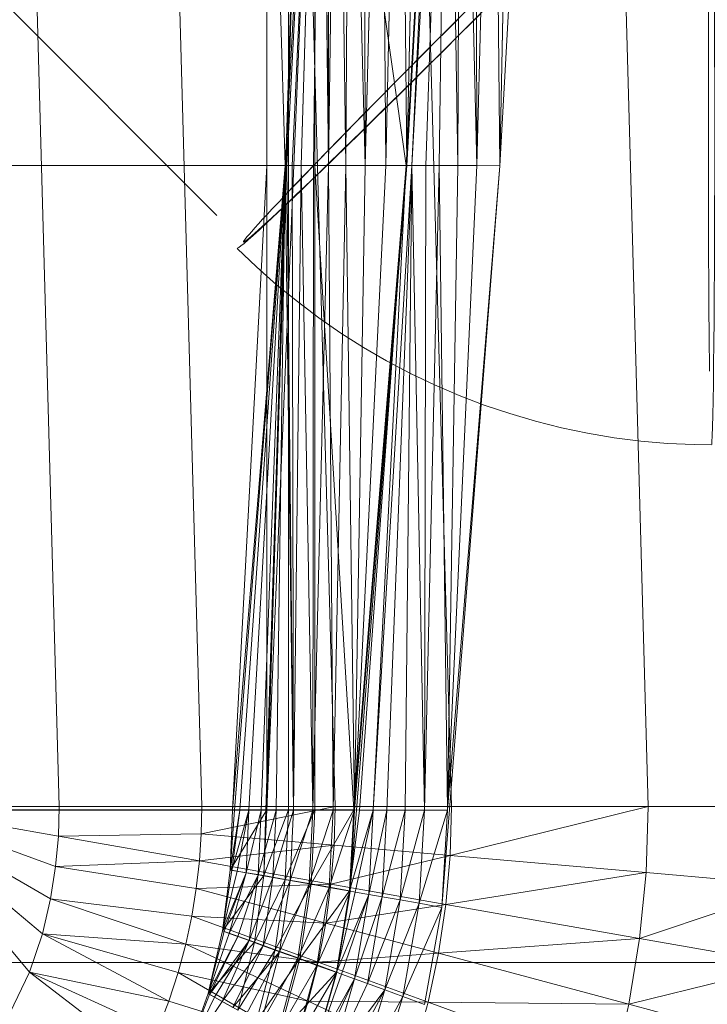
# Model space of a CAD drawing. Header units: metres. Extents: x 391.1 to 430.4, y 12.7 to 29.8.
# Tile 58 of 104: x 401.906 to 402.029, y 27.553 to 27.729. Entities that reach past the tile are written whole.
import ezdxf

# ---------------------------------------------------------------- set-up
doc = ezdxf.new("R2010")
doc.units = ezdxf.units.M
doc.linetypes.add('Hidden 1', pattern=[0.003969, 0.002381, -0.001587])
doc.layers.add('A-DETL-____-MBND', color=7, linetype='Continuous', lineweight=18)
doc.layers.add('S-STRS-____-OTLN', color=7, linetype='Continuous', lineweight=18)

# ---------------------------------------------------------------- blocks, each defined once
blk = doc.blocks.new('Family - Inodor PB-155331-02_SAN_P0')
at = {"layer": 'A-DETL-____-MBND', "color": 253, "true_color": 0xaaaaaa}
for p, q in [((0.21897, 0.7262), (0.23305, 0.21652)), ((0.24439, 0.7262), (0.25847, 0.21652)), ((0.26816, 0.7262), (0.28224, 0.21652)), ((0.28568, 0.7262), (0.26951, 0.2042)), ((0.26951, 0.2042), (0.28565, 0.7256)), ((0.26951, 0.2042), (0.28565, 0.7256)), ((0.27003, 0.21593), (0.28565, 0.7256)), ((0.27003, 0.21593), (0.28565, 0.7256)), ((0.28891, 0.7262), (0.30299, 0.21652)), ((0.32395, 0.7262), (0.33803, 0.21652)), ((0.27003, 0.44571), (0.27003, 0.33082)), ((0.27003, 0.44571), (0.2733, 0.33082)), ((0.27003, 0.44571), (0.27003, 0.33082)), ((0.27003, 0.44571), (0.2733, 0.33082)), ((0.27003, 0.21593), (0.27965, 0.44571)), ((0.27003, 0.21593), (0.27965, 0.44571)), ((0.27003, 0.44571), (0.27003, 0.33082)), ((0.27003, 0.44571), (0.27003, 0.33082)), ((0.27965, 0.44571), (0.2733, 0.33082)), ((0.2733, 0.33082), (0.27965, 0.44571)), ((0.27965, 0.44571), (0.2733, 0.33082)), ((0.2733, 0.33082), (0.27965, 0.44571)), ((0.27965, 0.44571), (0.27362, 0.33082)), ((0.27362, 0.33082), (0.27965, 0.44571)), ((0.27392, 0.44571), (0.27392, 0.33082)), ((0.27392, 0.44571), (0.27392, 0.33082)), ((0.27965, 0.44571), (0.2746, 0.33082)), ((0.2746, 0.33082), (0.27965, 0.44571)), ((0.27965, 0.44571), (0.2762, 0.33082)), ((0.2762, 0.33082), (0.27965, 0.44571)), ((0.27965, 0.44571), (0.27837, 0.33082)), ((0.27837, 0.33082), (0.27965, 0.44571)), ((0.27859, 0.44571), (0.27859, 0.33082)), ((0.27859, 0.44571), (0.29491, 0.33082)), ((0.27859, 0.44571), (0.27859, 0.33082)), ((0.27859, 0.44571), (0.29491, 0.33082)), ((0.27965, 0.44571), (0.28105, 0.33082)), ((0.27965, 0.44571), (0.28105, 0.33082)), ((0.27996, 0.44571), (0.28105, 0.33082)), ((0.27996, 0.44571), (0.28105, 0.33082)), ((0.28094, 0.44571), (0.28105, 0.33082)), ((0.28094, 0.44571), (0.28105, 0.33082)), ((0.28254, 0.44571), (0.28105, 0.33082)), ((0.28105, 0.33082), (0.28254, 0.44571)), ((0.28254, 0.44571), (0.28415, 0.33082)), ((0.28254, 0.44571), (0.28415, 0.33082)), ((0.28471, 0.44571), (0.28415, 0.33082)), ((0.28415, 0.33082), (0.28471, 0.44571)), ((0.28471, 0.44571), (0.28758, 0.33082)), ((0.28471, 0.44571), (0.28758, 0.33082)), ((0.28739, 0.44571), (0.28758, 0.33082)), ((0.28739, 0.44571), (0.28758, 0.33082)), ((0.29049, 0.44571), (0.28758, 0.33082)), ((0.28758, 0.33082), (0.29049, 0.44571)), ((0.29049, 0.44571), (0.29124, 0.33082)), ((0.29049, 0.44571), (0.29124, 0.33082)), ((0.29392, 0.44571), (0.29124, 0.33082)), ((0.29124, 0.33082), (0.29392, 0.44571)), ((0.29392, 0.44571), (0.29501, 0.33082)), ((0.29392, 0.44571), (0.29501, 0.33082)), ((0.30126, 0.44572), (0.29491, 0.33082)), ((0.29491, 0.33082), (0.30126, 0.44572)), ((0.29758, 0.44571), (0.29501, 0.33082)), ((0.29501, 0.33082), (0.29758, 0.44571)), ((0.29501, 0.33082), (0.30135, 0.44571)), ((0.30126, 0.44572), (0.29591, 0.33077)), ((0.29591, 0.33077), (0.30126, 0.44572)), ((0.29591, 0.33077), (0.30226, 0.44566)), ((0.29591, 0.33077), (0.30226, 0.44566)), ((0.30226, 0.44566), (0.29837, 0.33077)), ((0.29837, 0.33077), (0.30226, 0.44566)), ((0.30226, 0.44566), (0.3008, 0.33077)), ((0.3008, 0.33077), (0.30226, 0.44566)), ((0.30226, 0.44566), (0.30408, 0.33077)), ((0.30226, 0.44566), (0.30408, 0.33077)), ((0.30471, 0.44566), (0.30408, 0.33077)), ((0.30408, 0.33077), (0.30471, 0.44566)), ((0.30471, 0.44566), (0.3075, 0.33077)), ((0.30471, 0.44566), (0.3075, 0.33077)), ((0.30715, 0.44566), (0.3075, 0.33077)), ((0.30715, 0.44566), (0.3075, 0.33077)), ((0.31043, 0.44566), (0.3075, 0.33077)), ((0.3075, 0.33077), (0.31043, 0.44566)), ((0.31043, 0.44566), (0.3116, 0.33076)), ((0.31043, 0.44566), (0.3116, 0.33076)), ((0.31384, 0.44566), (0.3116, 0.33076)), ((0.3116, 0.33076), (0.31384, 0.44566)), ((0.3116, 0.33076), (0.31794, 0.44566)), ((0.13594, 0.33082), (0.27003, 0.33082)), ((0.13594, 0.33082), (0.27003, 0.33082)), ((0.13594, 0.33082), (0.27003, 0.33082)), ((0.13594, 0.33082), (0.27003, 0.33082)), ((0.26396, 0.21587), (0.27003, 0.33082)), ((0.2733, 0.33082), (0.26396, 0.21587)), ((0.26396, 0.21587), (0.27003, 0.33082)), ((0.26396, 0.21587), (0.27003, 0.33082)), ((0.26396, 0.21587), (0.27003, 0.33082)), ((0.2733, 0.33082), (0.26396, 0.21587)), ((0.26396, 0.21587), (0.2733, 0.33082)), ((0.2733, 0.33082), (0.26428, 0.21587)), ((0.26428, 0.21587), (0.2733, 0.33082)), ((0.2733, 0.33082), (0.26526, 0.21587)), ((0.26526, 0.21587), (0.2733, 0.33082)), ((0.2733, 0.33082), (0.26686, 0.21587)), ((0.26686, 0.21587), (0.2733, 0.33082)), ((0.2733, 0.33082), (0.26903, 0.21587)), ((0.26903, 0.21587), (0.2733, 0.33082)), ((0.27003, 0.33082), (0.27003, 0.21593)), ((0.27003, 0.33082), (0.2733, 0.33082)), ((0.27003, 0.33082), (0.27003, 0.21593)), ((0.2733, 0.33082), (0.27003, 0.21593)), ((0.27003, 0.33082), (0.27003, 0.21593)), ((0.27003, 0.21593), (0.2733, 0.33082)), ((0.27003, 0.21593), (0.27003, 0.33082)), ((0.27003, 0.33082), (0.27392, 0.33082)), ((0.27003, 0.33082), (0.27392, 0.33082)), ((0.27003, 0.33082), (0.27003, 0.21593)), ((0.2733, 0.33082), (0.2717, 0.21587)), ((0.2717, 0.21587), (0.2733, 0.33082)), ((0.2733, 0.33082), (0.27481, 0.21587)), ((0.2733, 0.33082), (0.27362, 0.33082)), ((0.2733, 0.33082), (0.27481, 0.21587)), ((0.2733, 0.33082), (0.27362, 0.33082)), ((0.27362, 0.33082), (0.27481, 0.21587)), ((0.27362, 0.33082), (0.2746, 0.33082)), ((0.27362, 0.33082), (0.27481, 0.21587)), ((0.27362, 0.33082), (0.2746, 0.33082)), ((0.27392, 0.33082), (0.27392, 0.21593)), ((0.27392, 0.33082), (0.27859, 0.33082)), ((0.27392, 0.33082), (0.27859, 0.33082)), ((0.27392, 0.33082), (0.27392, 0.21593)), ((0.2746, 0.33082), (0.27481, 0.21587)), ((0.2746, 0.33082), (0.2762, 0.33082)), ((0.2746, 0.33082), (0.27481, 0.21587)), ((0.2746, 0.33082), (0.2762, 0.33082)), ((0.2762, 0.33082), (0.27481, 0.21587)), ((0.27481, 0.21587), (0.2762, 0.33082)), ((0.2762, 0.33082), (0.27824, 0.21587)), ((0.2762, 0.33082), (0.27837, 0.33082)), ((0.2762, 0.33082), (0.27824, 0.21587)), ((0.2762, 0.33082), (0.27837, 0.33082)), ((0.27837, 0.33082), (0.27824, 0.21587)), ((0.27824, 0.21587), (0.27837, 0.33082)), ((0.27824, 0.21587), (0.28105, 0.33082)), ((0.27824, 0.21587), (0.28105, 0.33082)), ((0.27837, 0.33082), (0.28105, 0.33082)), ((0.27837, 0.33082), (0.28105, 0.33082)), ((0.27859, 0.33082), (0.27859, 0.21593)), ((0.29491, 0.33082), (0.27859, 0.33082)), ((0.27859, 0.33082), (0.28557, 0.21593)), ((0.27859, 0.33082), (0.27859, 0.21593)), ((0.27859, 0.33082), (0.29491, 0.33082)), ((0.27859, 0.33082), (0.28557, 0.21593)), ((0.28105, 0.33082), (0.28189, 0.21587)), ((0.28105, 0.33082), (0.28415, 0.33082)), ((0.28105, 0.33082), (0.28189, 0.21587)), ((0.28105, 0.33082), (0.28415, 0.33082)), ((0.28415, 0.33082), (0.28189, 0.21587)), ((0.28189, 0.21587), (0.28415, 0.33082)), ((0.28415, 0.33082), (0.28567, 0.21587)), ((0.28415, 0.33082), (0.28758, 0.33082)), ((0.28415, 0.33082), (0.28758, 0.33082)), ((0.28415, 0.33082), (0.28567, 0.21587)), ((0.2849, 0.20142), (0.29501, 0.33082)), ((0.29491, 0.33082), (0.28557, 0.21593)), ((0.28557, 0.21593), (0.29491, 0.33082)), ((0.28758, 0.33082), (0.28567, 0.21587)), ((0.28567, 0.21587), (0.29501, 0.33082)), ((0.28567, 0.21587), (0.28758, 0.33082)), ((0.28567, 0.21587), (0.29124, 0.33082)), ((0.28567, 0.21587), (0.29124, 0.33082)), ((0.28567, 0.21587), (0.29501, 0.33082)), ((0.29491, 0.33082), (0.28657, 0.21587)), ((0.28657, 0.21587), (0.29491, 0.33082)), ((0.28758, 0.33082), (0.29124, 0.33082)), ((0.28758, 0.33082), (0.29124, 0.33082)), ((0.29491, 0.33082), (0.28902, 0.21587)), ((0.28902, 0.21587), (0.29491, 0.33082)), ((0.28902, 0.21587), (0.29591, 0.33077)), ((0.28902, 0.21587), (0.29591, 0.33077)), ((0.29124, 0.33082), (0.29501, 0.33082)), ((0.29124, 0.33082), (0.29501, 0.33082)), ((0.29591, 0.33077), (0.29146, 0.21587)), ((0.29146, 0.21587), (0.29591, 0.33077)), ((0.29591, 0.33077), (0.29474, 0.21587)), ((0.29474, 0.21587), (0.29591, 0.33077)), ((0.29491, 0.33082), (0.29591, 0.33077)), ((0.29491, 0.33082), (0.29591, 0.33077)), ((0.29591, 0.33077), (0.29816, 0.21587)), ((0.29591, 0.33077), (0.29837, 0.33077)), ((0.29591, 0.33077), (0.29816, 0.21587)), ((0.29591, 0.33077), (0.29837, 0.33077)), ((0.29837, 0.33077), (0.29816, 0.21587)), ((0.29816, 0.21587), (0.29837, 0.33077)), ((0.29816, 0.21587), (0.3008, 0.33077)), ((0.29816, 0.21587), (0.3008, 0.33077)), ((0.29837, 0.33077), (0.3008, 0.33077)), ((0.29837, 0.33077), (0.3008, 0.33077)), ((0.3008, 0.33077), (0.30225, 0.21587)), ((0.3008, 0.33077), (0.30408, 0.33077)), ((0.3008, 0.33077), (0.30225, 0.21587)), ((0.3008, 0.33077), (0.30408, 0.33077)), ((0.30124, 0.19854), (0.3116, 0.33076)), ((0.30408, 0.33077), (0.30225, 0.21587)), ((0.30225, 0.21587), (0.30408, 0.33077)), ((0.30225, 0.21587), (0.3075, 0.33077)), ((0.30225, 0.21587), (0.3075, 0.33077)), ((0.30225, 0.21587), (0.3116, 0.33076)), ((0.30225, 0.21587), (0.3116, 0.33076)), ((0.30408, 0.33077), (0.3075, 0.33077)), ((0.30408, 0.33077), (0.3075, 0.33077)), ((0.3075, 0.33077), (0.3116, 0.33076)), ((0.3075, 0.33077), (0.3116, 0.33076)), ((0.27003, 0.21593), (0.13594, 0.21593)), ((0.13594, 0.21593), (0.27003, 0.21593)), ((0.23305, 0.21652), (0.20299, 0.21652)), ((0.20299, 0.21652), (0.22776, 0.18699)), ((0.20299, 0.21652), (0.23005, 0.19381)), ((0.20299, 0.21652), (0.23151, 0.20005)), ((0.20299, 0.21652), (0.23241, 0.20581)), ((0.20299, 0.21652), (0.2329, 0.21124)), ((0.23305, 0.21652), (0.2329, 0.21124)), ((0.25847, 0.21652), (0.23305, 0.21652)), ((0.25847, 0.21652), (0.25836, 0.21167)), ((0.28224, 0.21652), (0.25836, 0.21167)), ((0.25847, 0.21652), (0.28224, 0.21652)), ((0.26352, 0.20519), (0.27003, 0.21593)), ((0.26352, 0.20519), (0.27003, 0.21593)), ((0.27003, 0.21593), (0.26396, 0.21587)), ((0.26396, 0.21587), (0.27003, 0.21593)), ((0.26396, 0.21587), (0.27003, 0.21593)), ((0.27003, 0.21593), (0.26951, 0.2042)), ((0.26951, 0.2042), (0.27003, 0.21593)), ((0.27003, 0.21593), (0.26951, 0.2042)), ((0.26951, 0.2042), (0.27003, 0.21593)), ((0.26951, 0.2042), (0.27392, 0.21593)), ((0.26951, 0.2042), (0.27392, 0.21593)), ((0.27003, 0.21593), (0.27392, 0.21593)), ((0.27003, 0.21593), (0.27392, 0.21593)), ((0.27392, 0.21593), (0.27334, 0.20352)), ((0.27334, 0.20352), (0.27392, 0.21593)), ((0.27334, 0.20352), (0.27859, 0.21593)), ((0.27334, 0.20352), (0.27859, 0.21593)), ((0.27392, 0.21593), (0.27859, 0.21593)), ((0.27392, 0.21593), (0.27859, 0.21593)), ((0.27859, 0.21593), (0.27794, 0.20271)), ((0.27794, 0.20271), (0.27859, 0.21593)), ((0.27794, 0.20271), (0.28557, 0.21593)), ((0.27794, 0.20271), (0.28557, 0.21593)), ((0.27859, 0.21593), (0.28557, 0.21593)), ((0.28557, 0.21593), (0.27859, 0.21593)), ((0.28224, 0.21652), (0.28205, 0.2096)), ((0.28224, 0.21652), (0.30299, 0.21652)), ((0.28557, 0.21593), (0.28482, 0.2015)), ((0.28482, 0.2015), (0.28557, 0.21593)), ((0.28557, 0.21593), (0.28657, 0.21587)), ((0.28557, 0.21593), (0.28657, 0.21587)), ((0.30299, 0.21652), (0.30274, 0.20779)), ((0.33803, 0.21652), (0.30274, 0.20779)), ((0.30299, 0.21652), (0.33803, 0.21652)), ((0.33803, 0.21652), (0.33765, 0.20474)), ((0.33803, 0.21652), (0.36491, 0.21652)), ((0.142, 0.21587), (0.26396, 0.21587)), ((0.142, 0.21587), (0.26396, 0.21587)), ((0.26352, 0.20519), (0.26396, 0.21587)), ((0.26352, 0.20519), (0.26396, 0.21587)), ((0.26396, 0.21587), (0.26352, 0.20519)), ((0.26352, 0.20519), (0.26526, 0.21587)), ((0.26352, 0.20519), (0.26396, 0.21587)), ((0.26352, 0.20519), (0.26428, 0.21587)), ((0.26352, 0.20519), (0.26428, 0.21587)), ((0.26352, 0.20519), (0.26526, 0.21587)), ((0.26526, 0.21587), (0.26383, 0.20514)), ((0.26383, 0.20514), (0.26686, 0.21587)), ((0.26383, 0.20514), (0.26526, 0.21587)), ((0.26383, 0.20514), (0.26686, 0.21587)), ((0.26396, 0.21587), (0.26428, 0.21587)), ((0.26396, 0.21587), (0.26428, 0.21587)), ((0.26428, 0.21587), (0.26526, 0.21587)), ((0.26428, 0.21587), (0.26526, 0.21587)), ((0.26686, 0.21587), (0.2648, 0.20497)), ((0.2648, 0.20497), (0.26686, 0.21587)), ((0.26526, 0.21587), (0.26686, 0.21587)), ((0.26526, 0.21587), (0.26686, 0.21587)), ((0.26686, 0.21587), (0.26637, 0.20469)), ((0.26637, 0.20469), (0.26686, 0.21587)), ((0.26637, 0.20469), (0.26903, 0.21587)), ((0.26637, 0.20469), (0.26903, 0.21587)), ((0.26686, 0.21587), (0.26903, 0.21587)), ((0.26686, 0.21587), (0.26903, 0.21587)), ((0.26903, 0.21587), (0.26851, 0.20431)), ((0.26851, 0.20431), (0.26903, 0.21587)), ((0.26851, 0.20431), (0.2717, 0.21587)), ((0.26851, 0.20431), (0.2717, 0.21587)), ((0.26903, 0.21587), (0.2717, 0.21587)), ((0.26903, 0.21587), (0.2717, 0.21587)), ((0.2717, 0.21587), (0.27115, 0.20385)), ((0.27115, 0.20385), (0.2717, 0.21587)), ((0.27115, 0.20385), (0.27481, 0.21587)), ((0.27115, 0.20385), (0.27481, 0.21587)), ((0.2717, 0.21587), (0.27481, 0.21587)), ((0.2717, 0.21587), (0.27481, 0.21587)), ((0.27481, 0.21587), (0.2742, 0.20331)), ((0.2742, 0.20331), (0.27481, 0.21587)), ((0.2742, 0.20331), (0.27824, 0.21587)), ((0.2742, 0.20331), (0.27824, 0.21587)), ((0.27481, 0.21587), (0.27824, 0.21587)), ((0.27481, 0.21587), (0.27824, 0.21587)), ((0.27824, 0.21587), (0.27758, 0.20272)), ((0.27758, 0.20272), (0.27824, 0.21587)), ((0.27758, 0.20272), (0.28189, 0.21587)), ((0.27758, 0.20272), (0.28189, 0.21587)), ((0.27824, 0.21587), (0.28189, 0.21587)), ((0.27824, 0.21587), (0.28189, 0.21587)), ((0.28189, 0.21587), (0.28118, 0.20208)), ((0.28118, 0.20208), (0.28189, 0.21587)), ((0.28118, 0.20208), (0.28567, 0.21587)), ((0.28118, 0.20208), (0.28567, 0.21587)), ((0.28189, 0.21587), (0.28567, 0.21587)), ((0.28189, 0.21587), (0.28567, 0.21587)), ((0.28482, 0.2015), (0.28657, 0.21587)), ((0.28482, 0.2015), (0.28902, 0.21587)), ((0.28482, 0.2015), (0.28657, 0.21587)), ((0.28482, 0.2015), (0.28902, 0.21587)), ((0.28567, 0.21587), (0.2849, 0.20142)), ((0.2849, 0.20142), (0.28567, 0.21587)), ((0.28902, 0.21587), (0.28579, 0.20127)), ((0.28579, 0.20127), (0.28902, 0.21587)), ((0.28657, 0.21587), (0.28902, 0.21587)), ((0.28657, 0.21587), (0.28902, 0.21587)), ((0.28902, 0.21587), (0.28821, 0.20085)), ((0.28821, 0.20085), (0.28902, 0.21587)), ((0.28821, 0.20085), (0.29146, 0.21587)), ((0.28821, 0.20085), (0.29146, 0.21587)), ((0.28902, 0.21587), (0.29146, 0.21587)), ((0.28902, 0.21587), (0.29146, 0.21587)), ((0.29146, 0.21587), (0.29061, 0.20042)), ((0.29061, 0.20042), (0.29146, 0.21587)), ((0.29061, 0.20042), (0.29474, 0.21587)), ((0.29061, 0.20042), (0.29474, 0.21587)), ((0.29146, 0.21587), (0.29474, 0.21587)), ((0.29146, 0.21587), (0.29474, 0.21587)), ((0.29474, 0.21587), (0.29384, 0.19985)), ((0.29384, 0.19985), (0.29474, 0.21587)), ((0.29384, 0.19985), (0.29816, 0.21587)), ((0.29384, 0.19985), (0.29816, 0.21587)), ((0.29474, 0.21587), (0.29816, 0.21587)), ((0.29474, 0.21587), (0.29816, 0.21587)), ((0.29816, 0.21587), (0.2972, 0.19926)), ((0.2972, 0.19926), (0.29816, 0.21587)), ((0.2972, 0.19926), (0.30225, 0.21587)), ((0.2972, 0.19926), (0.30225, 0.21587)), ((0.29816, 0.21587), (0.30225, 0.21587)), ((0.29816, 0.21587), (0.30225, 0.21587)), ((0.30225, 0.21587), (0.30124, 0.19854)), ((0.30124, 0.19854), (0.30225, 0.21587)), ((0.2329, 0.21124), (0.23241, 0.20581)), ((0.25836, 0.21167), (0.2329, 0.21124)), ((0.2329, 0.21124), (0.25803, 0.20681)), ((0.25836, 0.21167), (0.25803, 0.20681)), ((0.25836, 0.21167), (0.28205, 0.2096)), ((0.28205, 0.2096), (0.25803, 0.20681)), ((0.28205, 0.2096), (0.28149, 0.20268)), ((0.28205, 0.2096), (0.30274, 0.20779)), ((0.30274, 0.20779), (0.28149, 0.20268)), ((0.30274, 0.20779), (0.30196, 0.19907)), ((0.30274, 0.20779), (0.33765, 0.20474)), ((0.23241, 0.20581), (0.23151, 0.20005)), ((0.25803, 0.20681), (0.23241, 0.20581)), ((0.23241, 0.20581), (0.25747, 0.20192)), ((0.25803, 0.20681), (0.25747, 0.20192)), ((0.25803, 0.20681), (0.28149, 0.20268)), ((0.26352, 0.20519), (0.26214, 0.19434)), ((0.26214, 0.19434), (0.26352, 0.20519)), ((0.26352, 0.20519), (0.26214, 0.19434)), ((0.26214, 0.19434), (0.26352, 0.20519)), ((0.26214, 0.19434), (0.26383, 0.20514)), ((0.26214, 0.19434), (0.26383, 0.20514)), ((0.26214, 0.19434), (0.2648, 0.20497)), ((0.26214, 0.19434), (0.2648, 0.20497)), ((0.26214, 0.19434), (0.26637, 0.20469)), ((0.26214, 0.19434), (0.26637, 0.20469)), ((0.26214, 0.19434), (0.26951, 0.2042)), ((0.26214, 0.19434), (0.26951, 0.2042)), ((0.26637, 0.20469), (0.26244, 0.19423)), ((0.26244, 0.19423), (0.26637, 0.20469)), ((0.26637, 0.20469), (0.26336, 0.19389)), ((0.26336, 0.19389), (0.26637, 0.20469)), ((0.26336, 0.19389), (0.26851, 0.20431)), ((0.26336, 0.19389), (0.26851, 0.20431)), ((0.26352, 0.20519), (0.26951, 0.2042)), ((0.26352, 0.20519), (0.26951, 0.2042)), ((0.26352, 0.20519), (0.26383, 0.20514)), ((0.26352, 0.20519), (0.26383, 0.20514)), ((0.26383, 0.20514), (0.2648, 0.20497)), ((0.26383, 0.20514), (0.2648, 0.20497)), ((0.2648, 0.20497), (0.26637, 0.20469)), ((0.2648, 0.20497), (0.26637, 0.20469)), ((0.26851, 0.20431), (0.26486, 0.19335)), ((0.26486, 0.19335), (0.26851, 0.20431)), ((0.26637, 0.20469), (0.26851, 0.20431)), ((0.26637, 0.20469), (0.26851, 0.20431)), ((0.26851, 0.20431), (0.2669, 0.1926)), ((0.2669, 0.1926), (0.26851, 0.20431)), ((0.2669, 0.1926), (0.27115, 0.20385)), ((0.2669, 0.1926), (0.27115, 0.20385)), ((0.26951, 0.2042), (0.26786, 0.19232)), ((0.26951, 0.2042), (0.26786, 0.19232)), ((0.26786, 0.19232), (0.26951, 0.2042)), ((0.26851, 0.20431), (0.27115, 0.20385)), ((0.26851, 0.20431), (0.27115, 0.20385)), ((0.27115, 0.20385), (0.26942, 0.19169)), ((0.26942, 0.19169), (0.27115, 0.20385)), ((0.26951, 0.2042), (0.27334, 0.20352)), ((0.26951, 0.2042), (0.27334, 0.20352)), ((0.27115, 0.20385), (0.2742, 0.20331)), ((0.27115, 0.20385), (0.2742, 0.20331)), ((0.33765, 0.20474), (0.30196, 0.19907)), ((0.33765, 0.20474), (0.3365, 0.19298)), ((0.33765, 0.20474), (0.36443, 0.20239)), ((0.25747, 0.20192), (0.25668, 0.19698)), ((0.28149, 0.20268), (0.25747, 0.20192)), ((0.25747, 0.20192), (0.28055, 0.19574)), ((0.26786, 0.19232), (0.27334, 0.20352)), ((0.26786, 0.19232), (0.27334, 0.20352)), ((0.26942, 0.19169), (0.2742, 0.20331)), ((0.26942, 0.19169), (0.2742, 0.20331)), ((0.27334, 0.20352), (0.27152, 0.19099)), ((0.27152, 0.19099), (0.27334, 0.20352)), ((0.27152, 0.19099), (0.27794, 0.20271)), ((0.27152, 0.19099), (0.27794, 0.20271)), ((0.2742, 0.20331), (0.27233, 0.19063)), ((0.27233, 0.19063), (0.2742, 0.20331)), ((0.27233, 0.19063), (0.27758, 0.20272)), ((0.27233, 0.19063), (0.27758, 0.20272)), ((0.27334, 0.20352), (0.27794, 0.20271)), ((0.27334, 0.20352), (0.27794, 0.20271)), ((0.2742, 0.20331), (0.27758, 0.20272)), ((0.2742, 0.20331), (0.27758, 0.20272)), ((0.27758, 0.20272), (0.27556, 0.18945)), ((0.27556, 0.18945), (0.27758, 0.20272)), ((0.27556, 0.18945), (0.28118, 0.20208)), ((0.27556, 0.18945), (0.28118, 0.20208)), ((0.27794, 0.20271), (0.27591, 0.18939)), ((0.27591, 0.18939), (0.27794, 0.20271)), ((0.27758, 0.20272), (0.28118, 0.20208)), ((0.27758, 0.20272), (0.28118, 0.20208)), ((0.27794, 0.20271), (0.28482, 0.2015)), ((0.27794, 0.20271), (0.28482, 0.2015)), ((0.28118, 0.20208), (0.27899, 0.1882)), ((0.27899, 0.1882), (0.28118, 0.20208)), ((0.28149, 0.20268), (0.28055, 0.19574)), ((0.28118, 0.20208), (0.2849, 0.20142)), ((0.28118, 0.20208), (0.2849, 0.20142)), ((0.28149, 0.20268), (0.30196, 0.19907)), ((0.36443, 0.20239), (0.3365, 0.19298)), ((0.27591, 0.18939), (0.28482, 0.2015)), ((0.27591, 0.18939), (0.28482, 0.2015)), ((0.27899, 0.1882), (0.2849, 0.20142)), ((0.27899, 0.1882), (0.2849, 0.20142)), ((0.28482, 0.2015), (0.28247, 0.187)), ((0.28247, 0.187), (0.28482, 0.2015)), ((0.28247, 0.187), (0.28579, 0.20127)), ((0.28247, 0.187), (0.28579, 0.20127)), ((0.28247, 0.187), (0.28821, 0.20085)), ((0.28247, 0.187), (0.28821, 0.20085)), ((0.2849, 0.20142), (0.28254, 0.18691)), ((0.28821, 0.20085), (0.28339, 0.18661)), ((0.28339, 0.18661), (0.28821, 0.20085)), ((0.28482, 0.2015), (0.28579, 0.20127)), ((0.28482, 0.2015), (0.28579, 0.20127)), ((0.28821, 0.20085), (0.28569, 0.18577)), ((0.28569, 0.18577), (0.28821, 0.20085)), ((0.28569, 0.18577), (0.29061, 0.20042)), ((0.28569, 0.18577), (0.29061, 0.20042)), ((0.28579, 0.20127), (0.28821, 0.20085)), ((0.28579, 0.20127), (0.28821, 0.20085)), ((0.29061, 0.20042), (0.28798, 0.18494)), ((0.28798, 0.18494), (0.29061, 0.20042)), ((0.28821, 0.20085), (0.29061, 0.20042)), ((0.28821, 0.20085), (0.29061, 0.20042)), ((0.29061, 0.20042), (0.29384, 0.19985)), ((0.29061, 0.20042), (0.29384, 0.19985)), ((0.23151, 0.20005), (0.23005, 0.19381)), ((0.23151, 0.20005), (0.25562, 0.19198)), ((0.25668, 0.19698), (0.23151, 0.20005)), ((0.30196, 0.19907), (0.28055, 0.19574)), ((0.28798, 0.18494), (0.29384, 0.19985)), ((0.28798, 0.18494), (0.29384, 0.19985)), ((0.29384, 0.19985), (0.29107, 0.18381)), ((0.29107, 0.18381), (0.29384, 0.19985)), ((0.29107, 0.18381), (0.2972, 0.19926)), ((0.29107, 0.18381), (0.2972, 0.19926)), ((0.29384, 0.19985), (0.2972, 0.19926)), ((0.29384, 0.19985), (0.2972, 0.19926)), ((0.2972, 0.19926), (0.29428, 0.18265)), ((0.29428, 0.18265), (0.2972, 0.19926)), ((0.29428, 0.18265), (0.30124, 0.19854)), ((0.29428, 0.18265), (0.30124, 0.19854)), ((0.2972, 0.19926), (0.30124, 0.19854)), ((0.2972, 0.19926), (0.30124, 0.19854)), ((0.30124, 0.19854), (0.29813, 0.18124)), ((0.30196, 0.19907), (0.30067, 0.19035)), ((0.30196, 0.19907), (0.3365, 0.19298)), ((0.25668, 0.19698), (0.25562, 0.19198)), ((0.25668, 0.19698), (0.27921, 0.18878)), ((0.28055, 0.19574), (0.25668, 0.19698)), ((0.28055, 0.19574), (0.27921, 0.18878)), ((0.28055, 0.19574), (0.30067, 0.19035)), ((0.23005, 0.19381), (0.22776, 0.18699)), ((0.23005, 0.19381), (0.25259, 0.18179)), ((0.25562, 0.19198), (0.23005, 0.19381)), ((0.23005, 0.19381), (0.25427, 0.18692)), ((0.26214, 0.19434), (0.25959, 0.18319)), ((0.25959, 0.18319), (0.26214, 0.19434)), ((0.26214, 0.19434), (0.25959, 0.18319)), ((0.25959, 0.18319), (0.26214, 0.19434)), ((0.25959, 0.18319), (0.26244, 0.19423)), ((0.25959, 0.18319), (0.26244, 0.19423)), ((0.25959, 0.18319), (0.26336, 0.19389)), ((0.25959, 0.18319), (0.26336, 0.19389)), ((0.25959, 0.18319), (0.26486, 0.19335)), ((0.25959, 0.18319), (0.26486, 0.19335)), ((0.26486, 0.19335), (0.25986, 0.18303)), ((0.25986, 0.18303), (0.26486, 0.19335)), ((0.26214, 0.19434), (0.26786, 0.19232)), ((0.26214, 0.19434), (0.26786, 0.19232)), ((0.26214, 0.19434), (0.26244, 0.19423)), ((0.26214, 0.19434), (0.26244, 0.19423)), ((0.26244, 0.19423), (0.26336, 0.19389)), ((0.26244, 0.19423), (0.26336, 0.19389)), ((0.26336, 0.19389), (0.26486, 0.19335)), ((0.26336, 0.19389), (0.26486, 0.19335)), ((0.26486, 0.19335), (0.2669, 0.1926)), ((0.26486, 0.19335), (0.2669, 0.1926)), ((0.25562, 0.19198), (0.25427, 0.18692)), ((0.25562, 0.19198), (0.27744, 0.1818)), ((0.27921, 0.18878), (0.25562, 0.19198)), ((0.25959, 0.18319), (0.26786, 0.19232)), ((0.25959, 0.18319), (0.26786, 0.19232)), ((0.25986, 0.18303), (0.2669, 0.1926)), ((0.25986, 0.18303), (0.2669, 0.1926)), ((0.2669, 0.1926), (0.26071, 0.18254)), ((0.26071, 0.18254), (0.2669, 0.1926)), ((0.2669, 0.1926), (0.26209, 0.18174)), ((0.26209, 0.18174), (0.2669, 0.1926)), ((0.26209, 0.18174), (0.26942, 0.19169)), ((0.26209, 0.18174), (0.26942, 0.19169)), ((0.26942, 0.19169), (0.26397, 0.18066)), ((0.26397, 0.18066), (0.26942, 0.19169)), ((0.26786, 0.19232), (0.26487, 0.18021)), ((0.26786, 0.19232), (0.26487, 0.18021)), ((0.26487, 0.18021), (0.26786, 0.19232)), ((0.2669, 0.1926), (0.26942, 0.19169)), ((0.2669, 0.1926), (0.26942, 0.19169)), ((0.26786, 0.19232), (0.27152, 0.19099)), ((0.26786, 0.19232), (0.27152, 0.19099)), ((0.26942, 0.19169), (0.27233, 0.19063)), ((0.26942, 0.19169), (0.27233, 0.19063)), ((0.3365, 0.19298), (0.30067, 0.19035)), ((0.3365, 0.19298), (0.33458, 0.18126)), ((0.3365, 0.19298), (0.363, 0.1883)), ((0.26397, 0.18066), (0.27233, 0.19063)), ((0.26397, 0.18066), (0.27233, 0.19063)), ((0.26487, 0.18021), (0.27152, 0.19099)), ((0.26487, 0.18021), (0.27152, 0.19099)), ((0.27233, 0.19063), (0.26629, 0.17932)), ((0.26629, 0.17932), (0.27233, 0.19063)), ((0.27152, 0.19099), (0.26824, 0.17826)), ((0.26824, 0.17826), (0.27152, 0.19099)), ((0.27233, 0.19063), (0.26898, 0.17777)), ((0.26898, 0.17777), (0.27233, 0.19063)), ((0.27152, 0.19099), (0.27591, 0.18939)), ((0.27152, 0.19099), (0.27591, 0.18939)), ((0.27233, 0.19063), (0.27556, 0.18945)), ((0.27233, 0.19063), (0.27556, 0.18945)), ((0.30067, 0.19035), (0.27921, 0.18878)), ((0.30067, 0.19035), (0.29882, 0.18164)), ((0.30067, 0.19035), (0.33458, 0.18126)), ((0.26824, 0.17826), (0.27591, 0.18939)), ((0.26824, 0.17826), (0.27591, 0.18939)), ((0.26898, 0.17777), (0.27556, 0.18945)), ((0.26898, 0.17777), (0.27556, 0.18945)), ((0.27556, 0.18945), (0.27195, 0.17605)), ((0.27195, 0.17605), (0.27556, 0.18945)), ((0.27195, 0.17605), (0.27899, 0.1882)), ((0.27195, 0.17605), (0.27899, 0.1882)), ((0.27591, 0.18939), (0.27228, 0.17592)), ((0.27228, 0.17592), (0.27591, 0.18939)), ((0.27899, 0.1882), (0.27512, 0.17422)), ((0.27512, 0.17422), (0.27899, 0.1882)), ((0.27556, 0.18945), (0.27899, 0.1882)), ((0.27556, 0.18945), (0.27899, 0.1882)), ((0.27591, 0.18939), (0.28247, 0.187)), ((0.27591, 0.18939), (0.28247, 0.187)), ((0.27921, 0.18878), (0.27744, 0.1818)), ((0.27899, 0.1882), (0.28254, 0.18691)), ((0.27899, 0.1882), (0.28254, 0.18691)), ((0.27921, 0.18878), (0.29882, 0.18164)), ((0.363, 0.1883), (0.33458, 0.18126)), ((0.22776, 0.18699), (0.22426, 0.17968)), ((0.22776, 0.18699), (0.24811, 0.1714)), ((0.25259, 0.18179), (0.22776, 0.18699)), ((0.22776, 0.18699), (0.25056, 0.17661)), ((0.25427, 0.18692), (0.25259, 0.18179)), ((0.25427, 0.18692), (0.27521, 0.17482)), ((0.27744, 0.1818), (0.25427, 0.18692)), ((0.27228, 0.17592), (0.28247, 0.187)), ((0.27228, 0.17592), (0.28247, 0.187)), ((0.27512, 0.17422), (0.28254, 0.18691)), ((0.27512, 0.17422), (0.28254, 0.18691)), ((0.28247, 0.187), (0.27833, 0.17243)), ((0.27833, 0.17243), (0.28247, 0.187)), ((0.27833, 0.17243), (0.28339, 0.18661)), ((0.27833, 0.17243), (0.28339, 0.18661)), ((0.28254, 0.18691), (0.27838, 0.17234)), ((0.28247, 0.187), (0.28339, 0.18661)), ((0.28247, 0.187), (0.28339, 0.18661)), ((0.28339, 0.18661), (0.28569, 0.18577)), ((0.28339, 0.18661), (0.28569, 0.18577)), ((0.27833, 0.17243), (0.28569, 0.18577)), ((0.27833, 0.17243), (0.28569, 0.18577)), ((0.28569, 0.18577), (0.27917, 0.17189)), ((0.27917, 0.17189), (0.28569, 0.18577)), ((0.28569, 0.18577), (0.28129, 0.17066)), ((0.28129, 0.17066), (0.28569, 0.18577)), ((0.28129, 0.17066), (0.28798, 0.18494)), ((0.28129, 0.17066), (0.28798, 0.18494)), ((0.28569, 0.18577), (0.28798, 0.18494)), ((0.28569, 0.18577), (0.28798, 0.18494)), ((0.28798, 0.18494), (0.29107, 0.18381)), ((0.28798, 0.18494), (0.29107, 0.18381)), ((0.25959, 0.18319), (0.2555, 0.1718)), ((0.2555, 0.1718), (0.25959, 0.18319)), ((0.2555, 0.1718), (0.25959, 0.18319)), ((0.2555, 0.1718), (0.25959, 0.18319)), ((0.2555, 0.1718), (0.25986, 0.18303)), ((0.2555, 0.1718), (0.25986, 0.18303)), ((0.25959, 0.18319), (0.26487, 0.18021)), ((0.25959, 0.18319), (0.26487, 0.18021)), ((0.25959, 0.18319), (0.25986, 0.18303)), ((0.25959, 0.18319), (0.25986, 0.18303)), ((0.25986, 0.18303), (0.26071, 0.18254)), ((0.25986, 0.18303), (0.26071, 0.18254)), ((0.28129, 0.17066), (0.29107, 0.18381)), ((0.28129, 0.17066), (0.29107, 0.18381)), ((0.29107, 0.18381), (0.2834, 0.16944)), ((0.2834, 0.16944), (0.29107, 0.18381)), ((0.29107, 0.18381), (0.28624, 0.1678)), ((0.28624, 0.1678), (0.29107, 0.18381)), ((0.28624, 0.1678), (0.29428, 0.18265)), ((0.28624, 0.1678), (0.29428, 0.18265)), ((0.29428, 0.18265), (0.2892, 0.16609)), ((0.2892, 0.16609), (0.29428, 0.18265)), ((0.29107, 0.18381), (0.29428, 0.18265)), ((0.29107, 0.18381), (0.29428, 0.18265)), ((0.29428, 0.18265), (0.29813, 0.18124)), ((0.29428, 0.18265), (0.29813, 0.18124)), ((0.25259, 0.18179), (0.25056, 0.17661)), ((0.27521, 0.17482), (0.25259, 0.18179)), ((0.2555, 0.1718), (0.26071, 0.18254)), ((0.2555, 0.1718), (0.26071, 0.18254)), ((0.2555, 0.1718), (0.26209, 0.18174)), ((0.2555, 0.1718), (0.26209, 0.18174)), ((0.26071, 0.18254), (0.26209, 0.18174)), ((0.26071, 0.18254), (0.26209, 0.18174)), ((0.26209, 0.18174), (0.26397, 0.18066)), ((0.26209, 0.18174), (0.26397, 0.18066)), ((0.27744, 0.1818), (0.27521, 0.17482)), ((0.27744, 0.1818), (0.29641, 0.17296)), ((0.29882, 0.18164), (0.27744, 0.1818)), ((0.29882, 0.18164), (0.29641, 0.17296)), ((0.29882, 0.18164), (0.33187, 0.16961)), ((0.33458, 0.18126), (0.29882, 0.18164)), ((0.33458, 0.18126), (0.33187, 0.16961)), ((0.33458, 0.18126), (0.36059, 0.17429))]:
    blk.add_line(p, q, dxfattribs=at)
blk = doc.blocks.new('Family - Escala PB-155778-02_SAN_P0')
at = {"layer": 'A-DETL-____-MBND', "color": 253, "true_color": 0xaaaaaa}
blk.add_line((1.8, 0.41918), (0, 0.41918), dxfattribs=at)
blk.add_line((1.8, 0.41918), (0, 0.41918), dxfattribs=at)
blk = doc.blocks.new('LONDR55-XX_ZZ-ARQ-CAA-M3D-Londres55_ifc-1-02_SAN_P0')
at = {"layer": 'A-DETL-____-MBND', "color": 253, "lineweight": 18, "true_color": 0xaaaaaa}
blk.add_blockref('Family - Inodor PB-155331-02_SAN_P0', (401.68048, 27.37206), dxfattribs=at)
at = {"layer": 'S-STRS-____-OTLN', "color": 253, "lineweight": 18, "true_color": 0xaaaaaa}
blk.add_blockref('Family - Escala PB-155778-02_SAN_P0', (401.45432, 27.1416), dxfattribs=at)
blk = doc.blocks.new('M_Codo - Genérico - Estándar-V2-02_SAN_P0')
at = {"layer": 'A-DETL-____-MBND', "color": 9, "linetype": 'Hidden 1', "true_color": 0xc0c0c0, "flags": 128}
for points in [[(402.0298, 27.76624), (402.02954, 27.76625), (402.02929, 27.76626), (402.02904, 27.76629), (402.02878, 27.76632), (402.02853, 27.76637), (402.02828, 27.76642), (402.02803, 27.76649), (402.02779, 27.76656), (402.02755, 27.76665), (402.02731, 27.76674), (402.02708, 27.76685), (402.02685, 27.76696), (402.02663, 27.76708), (402.02641, 27.76722), (402.02619, 27.76736), (402.02599, 27.7675), (402.02578, 27.76766), (402.02559, 27.76782), (402.0254, 27.768), (402.02528, 27.76811)], [(401.94526, 27.68808), (401.9487, 27.68477), (401.95228, 27.6816), (401.95598, 27.67858), (401.9598, 27.6757), (401.96373, 27.67298), (401.96776, 27.67042), (401.97189, 27.66802), (401.97612, 27.66579), (401.98043, 27.66373), (401.98483, 27.66185), (401.98929, 27.66014), (401.99382, 27.65861), (401.9984, 27.65726), (402.00304, 27.6561), (402.00772, 27.65512), (402.01243, 27.65433), (402.01717, 27.65373), (402.02193, 27.65332), (402.02671, 27.65311), (402.0298, 27.65307)]]:
    blk.add_lwpolyline(points, dxfattribs=at)
at = {"layer": 'A-DETL-____-MBND', "color": 9, "linetype": 'Hidden 1', "true_color": 0xc0c0c0}
for centre, major_axis, ratio, start_param, end_param in [((401.98527, 27.7281), (0.04001, 0.04001), 0.019219, 6.249839, 9.391432), ((401.98527, 27.7281), (0.04001, 0.04001), 0.019219, 3.108246, 6.249839), ((402.0298, 27.70965), (0, 0.05659), 0.01, 0.037166, 3.178759), ((402.0298, 27.70965), (0, 0.05659), 0.01, 3.178759, 6.320351)]:
    blk.add_ellipse(centre, major_axis=major_axis, ratio=ratio, start_param=start_param, end_param=end_param, dxfattribs=at)

msp = doc.modelspace()

# ---------------------------------------------------------------- linework, layer by layer
at = {"layer": 'A-DETL-____-MBND', "color": 9, "linetype": 'Hidden 1', "true_color": 0xc0c0c0}
msp.add_line((401.87093, 27.76466), (401.94638, 27.68921), dxfattribs=at)
for start_param, end_param in [(4.712389, 6.283185), (1.570796, 3.141593), (3.141593, 4.712389)]:
    msp.add_ellipse((401.98527, 27.7281), major_axis=(0.03889, 0.03889), ratio=0.019219, start_param=start_param, end_param=end_param, dxfattribs=at)

# ---------------------------------------------------------------- block references
at = {"lineweight": 5}
msp.add_blockref('LONDR55-XX_ZZ-ARQ-CAA-M3D-Londres55_ifc-1-02_SAN_P0', (0, 0), dxfattribs=at)
at = {"layer": 'A-DETL-____-MBND', "color": 9, "linetype": 'Hidden 1', "true_color": 0xc0c0c0}
msp.add_blockref('M_Codo - Genérico - Estándar-V2-02_SAN_P0', (0, 0), dxfattribs=at)

doc.saveas('drawing.dxf')
